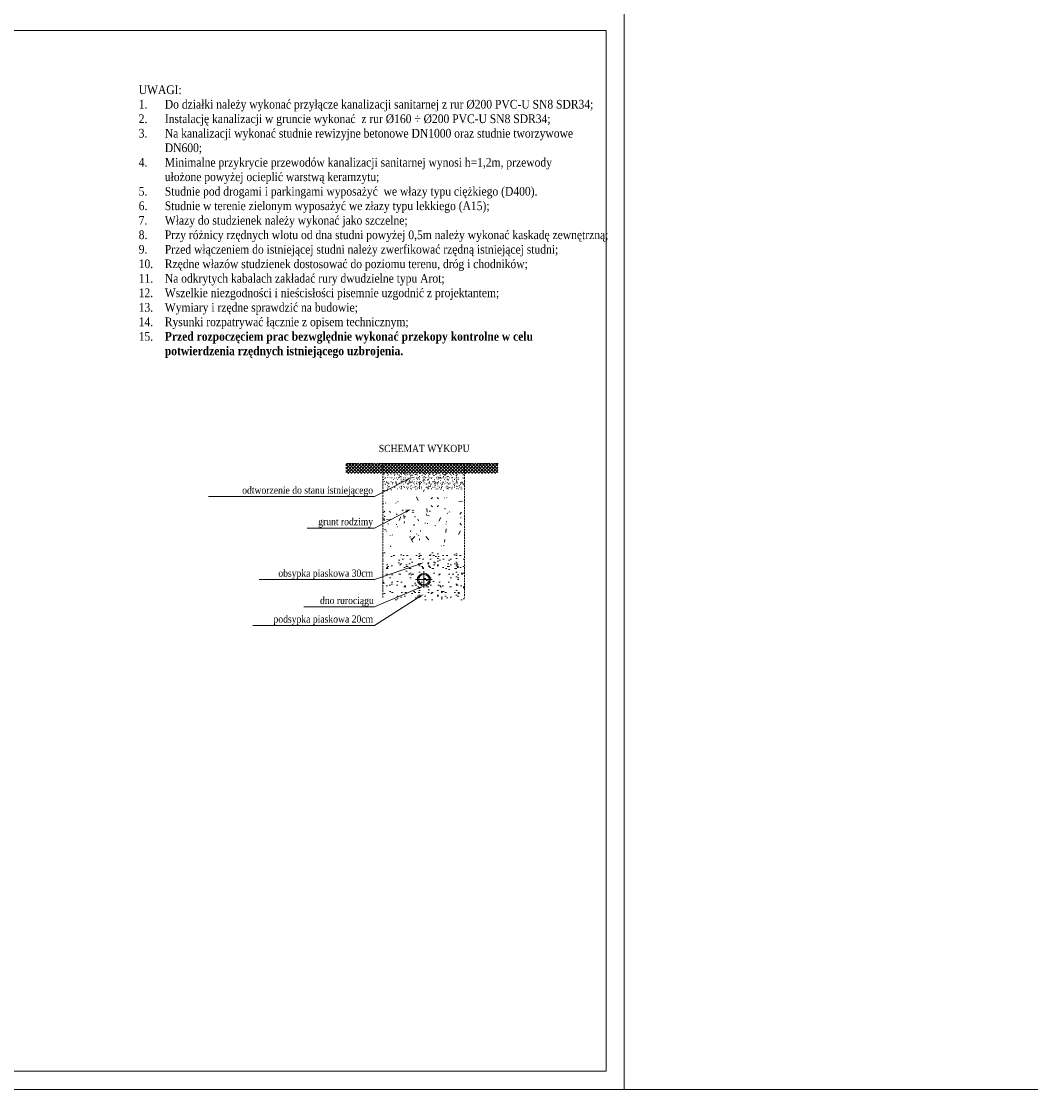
# Model space of a CAD drawing. Header units: metres. Extents: x 179 to 4242, y -694 to 805.
# Tile 7 of 25: x 774 to 1053, y -8 to 290. Entities that reach past the tile are written whole.
import ezdxf
from ezdxf import colors
from ezdxf.entities.mleader import LeaderData, LeaderLine
from ezdxf.math import Vec2, Vec3

# ---------------------------------------------------------------- set-up
doc = ezdxf.new("R2010")
doc.units = ezdxf.units.M
doc.header["$LTSCALE"] = 2
doc.linetypes.add('DASHED2', pattern=[0.375, 0.25, -0.125])
doc.layers.get('0').update_dxf_attribs({"lineweight": 0})
for name, color, linetype, lineweight in [('IS_teren istn', 70, 'DASHED2', 0), ('Linie_tabeli', 7, 'Continuous', 0), ('RD_IG_opis', 7, 'Continuous', 0), ('RR_opis', 7, 'Continuous', 0), ('SZ_opis_w', 7, 'Continuous', 0), ('warstwa_nr_0', 8, 'Continuous', 0)]:
    doc.layers.add(name, color=color, linetype=linetype, lineweight=lineweight)
doc.styles.add('1_1000', font='ARIALN.TTF', dxfattribs={"oblique": 1, "height": 2})
doc.styles.add('Arial-Bold', font='arialbd.ttf')
doc.styles.add('Garamond', font='GARA.TTF')

msp = doc.modelspace()

# ---------------------------------------------------------------- hatches: boundary and pattern name
at = {"layer": 'SZ_opis_w'}
h = msp.add_hatch(dxfattribs=at)
h.set_pattern_fill('ANSI37', color=256, scale=0.2, style=0)
h.set_pattern_definition([(45, (-13136199.0613, -11143561.9533), (-0.449012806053, 0.449012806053), []), (135, (-13136199.0613, -11143561.9533), (-0.449012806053, -0.449012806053), [])])
h.paths.add_polyline_path([(874.069, 167.602), (863.795, 167.602), (863.795, 164.854), (874.068, 164.854)])
h.paths.add_polyline_path([(896.561, 167.602), (874.069, 167.602), (874.068, 164.854), (896.56, 164.854)])
h.paths.add_polyline_path([(905.731, 164.854), (905.731, 167.602), (896.561, 167.602), (896.56, 164.854)])
h = msp.add_hatch(dxfattribs=at)
h.set_pattern_fill('SCREED', color=256, scale=0.2, style=0)
h.set_pattern_definition([(0, (-13136199.0613, -11143561.9533), (10.16, 2.54), [-1.27, 0, -3.81, 0]), (0, (-13136199.0613, -11143561.8263), (10.16, 2.54), [-0.508, 0, -1.778, 0, -0.9144, 0, -3.81, 0]), (0, (-13136199.0613, -11143561.6993), (10.16, 2.54), [-0.254, 0, -1.27, 0, -1.27, 0, -2.794, 0, -0.9144, 0]), (0, (-13136199.0613, -11143561.5723), (10.16, 2.54), [-0.9144, 0, -4.064, 0]), (0, (-13136199.0613, -11143561.4453), (10.16, 2.54), [-3.048, 0, -3.048, 0]), (0, (-13136199.0613, -11143561.3183), (10.16, 2.54), [-4.318, 0]), (0, (-13136199.0613, -11143561.1913), (10.16, 2.54), [-1.27, 0, -5.588, 0]), (0, (-13136199.0613, -11143561.0643), (10.16, 2.54), [-1.778, 0, -1.016, 0]), (0, (-13136199.0613, -11143560.9373), (10.16, 2.54), [-2.54, 0]), (0, (-13136199.0613, -11143560.6833), (10.16, 2.54), [-0.3556, 0, -3.81, 0, -2.286, 0]), (0, (-13136199.0613, -11143560.5563), (10.16, 2.54), [-0.508, 0, -0.0508, 0, -1.27, 0]), (0, (-13136199.0613, -11143560.4293), (10.16, 2.54), [-0.254, 0, -3.302, 0, -3.81, 0]), (0, (-13136199.0613, -11143560.3023), (10.16, 2.54), [-2.54, 0]), (0, (-13136199.0613, -11143560.1753), (10.16, 2.54), [-1.27, 0, -5.334, 0]), (0, (-13136199.0613, -11143559.9213), (10.16, 2.54), [-6.096, 0]), (0, (-13136199.0613, -11143559.7943), (10.16, 2.54), [-1.27, 0, -0.1016, 0, -1.778, 0]), (0, (-13136199.0613, -11143559.6673), (10.16, 2.54), [-0.3556, 0, -2.54, 0, -1.016, 0, -1.778, 0, -2.032, 0]), (0, (-13136199.0613, -11143559.5403), (10.16, 2.54), [-0.762, 0, -1.016, 0, -2.54, 0, -0.1016, 0, -1.27, 0]), (0, (-13136199.0613, -11143559.4133), (10.16, 2.54), [-2.54, 0])])
h.paths.add_polyline_path([(896.56, 164.854), (874.068, 164.854), (874.065, 160.375), (896.558, 160.375)])
h = msp.add_hatch(dxfattribs=at)
h.set_pattern_fill('CONCRETE3', color=256, scale=2, style=0)
h.set_pattern_definition([(82.88, (-13165876.9773, -11147968.077), (-0.0017068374, 33.8672627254), [0.07450836, -272.96872]), (97.13, (-13165876.9785, -11147968.004), (-33.8862056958, 237.0645405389), [0.09868916, -272.9445392]), (116.57, (-13165877.003, -11147967.91), (-33.868560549, 33.86271265), [0.11260836, -75.61664836]), (135, (-13165877.065, -11147967.82), (-33.866341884, 0), [0.11883644, -47.77540356]), (172.88, (-13165877.153, -11147967.735), (-237.0704511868, 33.8448296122), [0.1164336, -272.92679476]), (172.88, (-13165877.2674, -11147967.7186), (-237.0704511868, 33.8448296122), [0.07704836, -272.96618]), (187.13, (-13165877.3425, -11147967.7205), (-237.0645405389, -33.8862056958), [0.10519156, -272.9380368]), (225, (-13165877.451, -11147967.733), (-4e-15, -33.866341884), [0.12144756, -47.77279244]), (243.44, (-13165877.549, -11147967.809), (0.002983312, -33.86563773), [0.1121664, -75.61708524]), (262.88, (-13165877.6113, -11147967.905), (0.0017068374, -33.8672627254), [0.10539476, -272.9378336]), (262.88, (-13165877.626, -11147968.0085), (0.0017068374, -33.8672627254), [0.07704836, -272.96618]), (277.13, (-13165877.6244, -11147968.0837), (33.8862056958, -237.0645405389), [0.0966216, -272.94660676]), (296.57, (-13165877.6, -11147968.175), (33.868560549, -33.86271265), [0.11260836, -75.61664836]), (315, (-13165877.539, -11147968.266), (33.866341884, -7e-15), [0.11883644, -47.77540356]), (352.88, (-13165877.4504, -11147968.3504), (237.0704511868, -33.8448296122), [0.1164336, -272.92679476]), (7.13, (-13165877.261, -11147968.365), (237.0645405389, 33.8862056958), [0.1042416, -272.93898676]), (45, (-13165877.152, -11147968.352), (0, 33.866341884), [0.1216152, -47.7726248]), (63.44, (-13165877.054, -11147968.276), (-0.002983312, 33.86563773), [0.1121664, -75.61708524]), (82.88, (-13165876.992, -11147968.1807), (-0.0017068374, 33.8672627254), [0.10539476, -272.9378336]), (82.88, (-13165895.851, -11147979.809), (-0.0017068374, 33.8672627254), [0.07450836, -272.96872]), (97.13, (-13165895.852, -11147979.736), (-33.8862056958, 237.0645405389), [0.09868916, -272.9445392]), (116.57, (-13165895.876, -11147979.643), (-33.868560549, 33.86271265), [0.11260836, -75.61664836]), (135, (-13165895.938, -11147979.552), (-33.866341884, 0), [0.11883644, -47.77540356]), (172.88, (-13165896.0264, -11147979.4673), (-237.0704511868, 33.8448296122), [0.1164336, -272.92679476]), (172.88, (-13165896.141, -11147979.4508), (-237.0704511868, 33.8448296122), [0.07704836, -272.96618]), (187.13, (-13165896.216, -11147979.4527), (-237.0645405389, -33.8862056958), [0.10519156, -272.9380368]), (225, (-13165896.325, -11147979.465), (-4e-15, -33.866341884), [0.12144756, -47.77279244]), (243.44, (-13165896.422, -11147979.541), (0.002983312, -33.86563773), [0.1121664, -75.61708524]), (262.88, (-13165896.485, -11147979.637), (0.0017068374, -33.8672627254), [0.10539476, -272.9378336]), (262.88, (-13165896.4994, -11147979.7407), (0.0017068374, -33.8672627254), [0.07704836, -272.96618]), (277.13, (-13165896.498, -11147979.816), (33.8862056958, -237.0645405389), [0.0966216, -272.94660676]), (296.57, (-13165896.474, -11147979.907), (33.868560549, -33.86271265), [0.11260836, -75.61664836]), (315, (-13165896.412, -11147979.998), (33.866341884, -7e-15), [0.11883644, -47.77540356]), (352.88, (-13165896.324, -11147980.0826), (237.0704511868, -33.8448296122), [0.1164336, -272.92679476]), (7.13, (-13165896.1344, -11147980.0972), (237.0645405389, 33.8862056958), [0.1042416, -272.93898676]), (45, (-13165896.026, -11147980.085), (0, 33.866341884), [0.1216152, -47.7726248]), (63.44, (-13165895.928, -11147980.009), (-0.002983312, 33.86563773), [0.1121664, -75.61708524]), (82.88, (-13165895.8655, -11147979.913), (-0.0017068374, 33.8672627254), [0.10539476, -272.9378336]), (82.88, (-13165883.8273, -11147980.627), (-0.0017068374, 33.8672627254), [0.10539476, -272.9378336]), (63.44, (-13165883.89, -11147980.723), (-0.002983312, 33.86563773), [0.1121664, -75.61708524]), (45, (-13165883.987, -11147980.799), (0, 33.866341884), [0.1216152, -47.7726248]), (7.13, (-13165884.096, -11147980.8114), (237.0645405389, 33.8862056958), [0.1042416, -272.93898676]), (352.88, (-13165884.2857, -11147980.7967), (237.0704511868, -33.8448296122), [0.1164336, -272.92679476]), (315, (-13165884.374, -11147980.712), (33.866341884, -7e-15), [0.11883644, -47.77540356]), (296.57, (-13165884.436, -11147980.621), (33.868560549, -33.86271265), [0.11260836, -75.61664836]), (277.13, (-13165884.4597, -11147980.53), (33.8862056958, -237.0645405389), [0.0966216, -272.94660676]), (262.88, (-13165884.461, -11147980.455), (0.0017068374, -33.8672627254), [0.07704836, -272.96618]), (262.88, (-13165884.4466, -11147980.351), (0.0017068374, -33.8672627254), [0.10539476, -272.9378336]), (243.44, (-13165884.384, -11147980.255), (0.002983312, -33.86563773), [0.1121664, -75.61708524]), (225, (-13165884.287, -11147980.18), (-4e-15, -33.866341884), [0.12144756, -47.77279244]), (187.13, (-13165884.1777, -11147980.167), (-237.0645405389, -33.8862056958), [0.10519156, -272.9380368]), (172.88, (-13165884.1027, -11147980.165), (-237.0704511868, 33.8448296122), [0.07704836, -272.96618]), (172.88, (-13165883.988, -11147980.1815), (-237.0704511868, 33.8448296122), [0.1164336, -272.92679476]), (135, (-13165883.9, -11147980.266), (-33.866341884, 0), [0.11883644, -47.77540356]), (116.57, (-13165883.838, -11147980.357), (-33.868560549, 33.86271265), [0.11260836, -75.61664836]), (97.13, (-13165883.814, -11147980.45), (-33.8862056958, 237.0645405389), [0.09868916, -272.9445392]), (82.88, (-13165883.8126, -11147980.5233), (-0.0017068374, 33.8672627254), [0.07450836, -272.96872]), (82.88, (-13165893.009, -11147956.4485), (-0.0017068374, 33.8672627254), [0.10539476, -272.9378336]), (63.44, (-13165893.071, -11147956.544), (-0.002983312, 33.86563773), [0.1121664, -75.61708524]), (45, (-13165893.17, -11147956.62), (0, 33.866341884), [0.1216152, -47.7726248]), (7.13, (-13165893.278, -11147956.633), (237.0645405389, 33.8862056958), [0.1042416, -272.93898676]), (352.88, (-13165893.4674, -11147956.618), (237.0704511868, -33.8448296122), [0.1164336, -272.92679476]), (315, (-13165893.556, -11147956.534), (33.866341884, -7e-15), [0.11883644, -47.77540356]), (296.57, (-13165893.618, -11147956.443), (33.868560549, -33.86271265), [0.11260836, -75.61664836]), (277.13, (-13165893.6414, -11147956.3515), (33.8862056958, -237.0645405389), [0.0966216, -272.94660676]), (262.88, (-13165893.643, -11147956.2763), (0.0017068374, -33.8672627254), [0.07704836, -272.96618]), (262.88, (-13165893.6283, -11147956.1726), (0.0017068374, -33.8672627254), [0.10539476, -272.9378336]), (243.44, (-13165893.566, -11147956.077), (0.002983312, -33.86563773), [0.1121664, -75.61708524]), (225, (-13165893.468, -11147956), (-4e-15, -33.866341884), [0.12144756, -47.77279244]), (187.13, (-13165893.3594, -11147955.9883), (-237.0645405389, -33.8862056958), [0.10519156, -272.9380368]), (172.88, (-13165893.2844, -11147955.9864), (-237.0704511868, 33.8448296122), [0.07704836, -272.96618]), (172.88, (-13165893.17, -11147956.003), (-237.0704511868, 33.8448296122), [0.1164336, -272.92679476]), (135, (-13165893.082, -11147956.088), (-33.866341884, 0), [0.11883644, -47.77540356]), (116.57, (-13165893.02, -11147956.178), (-33.868560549, 33.86271265), [0.11260836, -75.61664836]), (97.13, (-13165892.9955, -11147956.2717), (-33.8862056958, 237.0645405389), [0.09868916, -272.9445392]), (82.88, (-13165892.9943, -11147956.345), (-0.0017068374, 33.8672627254), [0.07450836, -272.96872]), (82.88, (-13165894.954, -11147958.5467), (-0.0017068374, 33.8672627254), [0.31103316, -272.7321952]), (97.13, (-13165894.9593, -11147958.2414), (-33.8862056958, 237.0645405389), [0.41195244, -272.63127084]), (116.57, (-13165895.06, -11147957.852), (-33.868560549, 33.86271265), [0.47013876, -75.25911796]), (135, (-13165895.319, -11147957.473), (-33.866341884, 0), [0.49614836, -47.39809164]), (172.88, (-13165895.687, -11147957.1196), (-237.0704511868, 33.8448296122), [0.48612044, -272.55710284]), (172.88, (-13165896.1654, -11147957.0504), (-237.0704511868, 33.8448296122), [0.32170116, -272.7215272]), (187.13, (-13165896.4786, -11147957.0585), (-237.0645405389, -33.8862056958), [0.43918124, -272.60404204]), (225, (-13165896.933, -11147957.112), (-4e-15, -33.866341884), [0.50701956, -47.38722044]), (243.44, (-13165897.34, -11147957.429), (0.002983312, -33.86563773), [0.46820836, -75.26104836]), (262.88, (-13165897.601, -11147957.828), (0.0017068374, -33.8672627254), [0.43999404, -272.60322924]), (262.88, (-13165897.6616, -11147958.261), (0.0017068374, -33.8672627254), [0.32170116, -272.7215272]), (277.13, (-13165897.6556, -11147958.5745), (33.8862056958, -237.0645405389), [0.40341804, -272.63980524]), (296.57, (-13165897.556, -11147958.956), (33.868560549, -33.86271265), [0.47013876, -75.25911796]), (315, (-13165897.298, -11147959.335), (33.866341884, -7e-15), [0.49614836, -47.39809164]), (352.88, (-13165896.9293, -11147959.688), (237.0704511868, -33.8448296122), [0.48612044, -272.55710284]), (7.13, (-13165896.138, -11147959.7492), (237.0645405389, 33.8862056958), [0.43521884, -272.60800444]), (45, (-13165895.684, -11147959.696), (0, 33.866341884), [0.5076952, -47.3865448]), (63.44, (-13165895.276, -11147959.379), (-0.002983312, 33.86563773), [0.46820836, -75.26104836]), (82.88, (-13165895.0155, -11147958.9796), (-0.0017068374, 33.8672627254), [0.43999404, -272.60322924]), (82.88, (-13165896.546, -11147955.001), (-0.0017068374, 33.8672627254), [0.43999404, -272.60322924]), (63.44, (-13165896.806, -11147955.4), (-0.002983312, 33.86563773), [0.46820836, -75.26104836]), (45, (-13165897.214, -11147955.717), (0, 33.866341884), [0.5076952, -47.3865448]), (7.13, (-13165897.668, -11147955.7705), (237.0645405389, 33.8862056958), [0.43521884, -272.60800444]), (352.88, (-13165898.4596, -11147955.7092), (237.0704511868, -33.8448296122), [0.48612044, -272.55710284]), (315, (-13165898.828, -11147955.356), (33.866341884, -7e-15), [0.49614836, -47.39809164]), (296.57, (-13165899.087, -11147954.977), (33.868560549, -33.86271265), [0.47013876, -75.25911796]), (277.13, (-13165899.186, -11147954.5958), (33.8862056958, -237.0645405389), [0.40341804, -272.63980524]), (262.88, (-13165899.192, -11147954.282), (0.0017068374, -33.8672627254), [0.32170116, -272.7215272]), (262.88, (-13165899.131, -11147953.849), (0.0017068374, -33.8672627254), [0.43999404, -272.60322924]), (243.44, (-13165898.87, -11147953.45), (0.002983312, -33.86563773), [0.46820836, -75.26104836]), (225, (-13165898.463, -11147953.133), (-4e-15, -33.866341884), [0.50701956, -47.38722044]), (187.13, (-13165898.009, -11147953.08), (-237.0645405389, -33.8862056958), [0.43918124, -272.60404204]), (172.88, (-13165897.6956, -11147953.0716), (-237.0704511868, 33.8448296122), [0.32170116, -272.7215272]), (172.88, (-13165897.2174, -11147953.141), (-237.0704511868, 33.8448296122), [0.48612044, -272.55710284]), (135, (-13165896.85, -11147953.494), (-33.866341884, 0), [0.49614836, -47.39809164]), (116.57, (-13165896.59, -11147953.873), (-33.868560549, 33.86271265), [0.47013876, -75.25911796]), (97.13, (-13165896.4896, -11147954.2627), (-33.8862056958, 237.0645405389), [0.41195244, -272.63127084]), (82.88, (-13165896.4845, -11147954.568), (-0.0017068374, 33.8672627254), [0.31103316, -272.7321952]), (82.88, (-13165881.7092, -11147960.4993), (-0.0017068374, 33.8672627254), [1.04783636, -271.995392]), (63.44, (-13165882.33, -11147961.45), (-0.002983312, 33.86563773), [1.11502444, -74.6142272]), (45, (-13165883.3, -11147962.206), (0, 33.866341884), [1.20907556, -46.68516444]), (7.13, (-13165884.382, -11147962.3323), (237.0645405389, 33.8862056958), [1.03648764, -272.00673564]), (352.88, (-13165886.267, -11147962.1864), (237.0704511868, -33.8448296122), [1.157732, -271.88549636]), (315, (-13165887.145, -11147961.346), (33.866341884, -7e-15), [1.18154196, -46.71269804]), (296.57, (-13165887.76, -11147960.442), (33.868560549, -33.86271265), [1.119632, -74.60961964]), (277.13, (-13165887.9966, -11147959.5346), (33.8862056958, -237.0645405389), [0.9607296, -272.08249876]), (262.88, (-13165888.011, -11147958.7878), (0.0017068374, -33.8672627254), [0.76613004, -272.27709324]), (262.88, (-13165887.8664, -11147957.7566), (0.0017068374, -33.8672627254), [1.04783636, -271.995392]), (243.44, (-13165887.246, -11147956.806), (0.002983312, -33.86563773), [1.11502444, -74.6142272]), (225, (-13165886.276, -11147956.051), (-4e-15, -33.866341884), [1.207516, -46.686724]), (187.13, (-13165885.1935, -11147955.9243), (-237.0645405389, -33.8862056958), [1.04593644, -271.99728684]), (172.88, (-13165884.4476, -11147955.905), (-237.0704511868, 33.8448296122), [0.76613004, -272.27709324]), (172.88, (-13165883.3086, -11147956.0696), (-237.0704511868, 33.8448296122), [1.157732, -271.88549636]), (135, (-13165882.43, -11147956.91), (-33.866341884, 0), [1.18154196, -46.71269804]), (116.57, (-13165881.815, -11147957.814), (-33.868560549, 33.86271265), [1.119632, -74.60961964]), (97.13, (-13165881.5753, -11147958.7413), (-33.8862056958, 237.0645405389), [0.98108516, -272.0621432]), (82.88, (-13165881.563, -11147959.4683), (-0.0017068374, 33.8672627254), [0.74073004, -272.30249324]), (82.88, (-13165872.0754, -11147978.444), (-0.0017068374, 33.8672627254), [0.74073004, -272.30249324]), (97.13, (-13165872.0875, -11147977.717), (-33.8862056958, 237.0645405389), [0.98108516, -272.0621432]), (116.57, (-13165872.328, -11147976.789), (-33.868560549, 33.86271265), [1.119632, -74.60961964]), (135, (-13165872.943, -11147975.886), (-33.866341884, 0), [1.18154196, -46.71269804]), (172.88, (-13165873.821, -11147975.045), (-237.0704511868, 33.8448296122), [1.157732, -271.88549636]), (172.88, (-13165874.9598, -11147974.8804), (-237.0704511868, 33.8448296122), [0.76613004, -272.27709324]), (187.13, (-13165875.7057, -11147974.9), (-237.0645405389, -33.8862056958), [1.04593644, -271.99728684]), (225, (-13165876.788, -11147975.027), (-4e-15, -33.866341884), [1.207516, -46.686724]), (243.44, (-13165877.758, -11147975.781), (0.002983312, -33.86563773), [1.11502444, -74.6142272]), (262.88, (-13165878.3786, -11147976.732), (0.0017068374, -33.8672627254), [1.04783636, -271.995392]), (262.88, (-13165878.523, -11147977.7633), (0.0017068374, -33.8672627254), [0.76613004, -272.27709324]), (277.13, (-13165878.509, -11147978.51), (33.8862056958, -237.0645405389), [0.9607296, -272.08249876]), (296.57, (-13165878.273, -11147979.418), (33.868560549, -33.86271265), [1.119632, -74.60961964]), (315, (-13165877.657, -11147980.32), (33.866341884, -7e-15), [1.18154196, -46.71269804]), (352.88, (-13165876.7792, -11147981.162), (237.0704511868, -33.8448296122), [1.157732, -271.88549636]), (7.13, (-13165874.8942, -11147981.308), (237.0645405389, 33.8862056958), [1.03648764, -272.00673564]), (45, (-13165873.813, -11147981.181), (0, 33.866341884), [1.20907556, -46.68516444]), (63.44, (-13165872.842, -11147980.426), (-0.002983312, 33.86563773), [1.11502444, -74.6142272]), (82.88, (-13165872.2215, -11147979.475), (-0.0017068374, 33.8672627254), [1.04783636, -271.995392]), (82.88, (-13165870.021, -11147966.121), (-0.0017068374, 33.8672627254), [0.43999404, -272.60322924]), (63.44, (-13165870.282, -11147966.52), (-0.002983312, 33.86563773), [0.46820836, -75.26104836]), (45, (-13165870.69, -11147966.837), (0, 33.866341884), [0.5076952, -47.3865448]), (7.13, (-13165871.143, -11147966.8906), (237.0645405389, 33.8862056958), [0.43521884, -272.60800444]), (352.88, (-13165871.9347, -11147966.8293), (237.0704511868, -33.8448296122), [0.48612044, -272.55710284]), (315, (-13165872.303, -11147966.476), (33.866341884, -7e-15), [0.49614836, -47.39809164]), (296.57, (-13165872.562, -11147966.097), (33.868560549, -33.86271265), [0.47013876, -75.25911796]), (277.13, (-13165872.661, -11147965.716), (33.8862056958, -237.0645405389), [0.40341804, -272.63980524]), (262.88, (-13165872.667, -11147965.4022), (0.0017068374, -33.8672627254), [0.32170116, -272.7215272]), (262.88, (-13165872.6063, -11147964.9693), (0.0017068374, -33.8672627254), [0.43999404, -272.60322924]), (243.44, (-13165872.346, -11147964.57), (0.002983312, -33.86563773), [0.46820836, -75.26104836]), (225, (-13165871.938, -11147964.253), (-4e-15, -33.866341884), [0.50701956, -47.38722044]), (187.13, (-13165871.484, -11147964.2), (-237.0645405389, -33.8862056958), [0.43918124, -272.60404204]), (172.88, (-13165871.1707, -11147964.1917), (-237.0704511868, 33.8448296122), [0.32170116, -272.7215272]), (172.88, (-13165870.6924, -11147964.261), (-237.0704511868, 33.8448296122), [0.48612044, -272.55710284]), (135, (-13165870.324, -11147964.614), (-33.866341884, 0), [0.49614836, -47.39809164]), (116.57, (-13165870.065, -11147964.993), (-33.868560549, 33.86271265), [0.47013876, -75.25911796]), (97.13, (-13165869.9647, -11147965.3827), (-33.8862056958, 237.0645405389), [0.41195244, -272.63127084]), (82.88, (-13165869.9595, -11147965.688), (-0.0017068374, 33.8672627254), [0.31103316, -272.7321952]), (82.88, (-13165876.176, -11147954.9182), (-0.0017068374, 33.8672627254), [0.10539476, -272.9378336]), (63.44, (-13165876.238, -11147955.014), (-0.002983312, 33.86563773), [0.1121664, -75.61708524]), (45, (-13165876.336, -11147955.09), (0, 33.866341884), [0.1216152, -47.7726248]), (7.13, (-13165876.4447, -11147955.1026), (237.0645405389, 33.8862056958), [0.1042416, -272.93898676]), (352.88, (-13165876.6343, -11147955.088), (237.0704511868, -33.8448296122), [0.1164336, -272.92679476]), (315, (-13165876.723, -11147955.003), (33.866341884, -7e-15), [0.11883644, -47.77540356]), (296.57, (-13165876.784, -11147954.912), (33.868560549, -33.86271265), [0.11260836, -75.61664836]), (277.13, (-13165876.8083, -11147954.821), (33.8862056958, -237.0645405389), [0.0966216, -272.94660676]), (262.88, (-13165876.8097, -11147954.746), (0.0017068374, -33.8672627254), [0.07704836, -272.96618]), (262.88, (-13165876.795, -11147954.6423), (0.0017068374, -33.8672627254), [0.10539476, -272.9378336]), (243.44, (-13165876.733, -11147954.547), (0.002983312, -33.86563773), [0.1121664, -75.61708524]), (225, (-13165876.635, -11147954.47), (-4e-15, -33.866341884), [0.12144756, -47.77279244]), (187.13, (-13165876.5263, -11147954.458), (-237.0645405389, -33.8862056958), [0.10519156, -272.9380368]), (172.88, (-13165876.4513, -11147954.456), (-237.0704511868, 33.8448296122), [0.07704836, -272.96618]), (172.88, (-13165876.3367, -11147954.4727), (-237.0704511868, 33.8448296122), [0.1164336, -272.92679476]), (135, (-13165876.248, -11147954.557), (-33.866341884, 0), [0.11883644, -47.77540356]), (116.57, (-13165876.187, -11147954.648), (-33.868560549, 33.86271265), [0.11260836, -75.61664836]), (97.13, (-13165876.1624, -11147954.7414), (-33.8862056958, 237.0645405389), [0.09868916, -272.9445392]), (82.88, (-13165876.161, -11147954.8145), (-0.0017068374, 33.8672627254), [0.07450836, -272.96872]), (82.88, (-13165874.755, -11147957.948), (-0.0017068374, 33.8672627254), [0.31844996, -272.7247784]), (63.44, (-13165874.944, -11147958.237), (-0.002983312, 33.86563773), [0.33887156, -75.39038516]), (45, (-13165875.24, -11147958.467), (0, 33.866341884), [0.36745164, -47.52678836]), (7.13, (-13165875.5675, -11147958.505), (237.0645405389, 33.8862056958), [0.31499556, -272.7282328]), (352.88, (-13165876.1403, -11147958.461), (237.0704511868, -33.8448296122), [0.35187636, -272.691352]), (315, (-13165876.407, -11147958.205), (33.866341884, -7e-15), [0.35908996, -47.53515004]), (296.57, (-13165876.594, -11147957.931), (33.868560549, -33.86271265), [0.34029396, -75.38896276]), (277.13, (-13165876.666, -11147957.655), (33.8862056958, -237.0645405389), [0.2919984, -272.75122996]), (262.88, (-13165876.6704, -11147957.428), (0.0017068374, -33.8672627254), [0.23283164, -272.81039164]), (262.88, (-13165876.6264, -11147957.1145), (0.0017068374, -33.8672627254), [0.31844996, -272.7247784]), (243.44, (-13165876.438, -11147956.826), (0.002983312, -33.86563773), [0.33887156, -75.39038516]), (225, (-13165876.143, -11147956.596), (-4e-15, -33.866341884), [0.3669792, -47.5272608]), (187.13, (-13165875.814, -11147956.5576), (-237.0645405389, -33.8862056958), [0.31787084, -272.72535244]), (172.88, (-13165875.5874, -11147956.5517), (-237.0704511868, 33.8448296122), [0.23283164, -272.81039164]), (172.88, (-13165875.2412, -11147956.6018), (-237.0704511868, 33.8448296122), [0.35187636, -272.691352]), (135, (-13165874.975, -11147956.857), (-33.866341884, 0), [0.35908996, -47.53515004]), (116.57, (-13165874.787, -11147957.132), (-33.868560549, 33.86271265), [0.34029396, -75.38896276]), (97.13, (-13165874.7145, -11147957.4138), (-33.8862056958, 237.0645405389), [0.29816044, -272.74506284]), (82.88, (-13165874.7107, -11147957.6347), (-0.0017068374, 33.8672627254), [0.22511004, -272.81811324]), (82.88, (-13165883.12, -11147969.4627), (-0.0017068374, 33.8672627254), [0.31103316, -272.7321952]), (97.13, (-13165883.125, -11147969.1574), (-33.8862056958, 237.0645405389), [0.41195244, -272.63127084]), (116.57, (-13165883.226, -11147968.768), (-33.868560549, 33.86271265), [0.47013876, -75.25911796]), (135, (-13165883.484, -11147968.389), (-33.866341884, 0), [0.49614836, -47.39809164]), (172.88, (-13165883.853, -11147968.0356), (-237.0704511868, 33.8448296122), [0.48612044, -272.55710284]), (172.88, (-13165884.331, -11147967.9664), (-237.0704511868, 33.8448296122), [0.32170116, -272.7215272]), (187.13, (-13165884.6444, -11147967.9746), (-237.0645405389, -33.8862056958), [0.43918124, -272.60404204]), (225, (-13165885.1, -11147968.028), (-4e-15, -33.866341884), [0.50701956, -47.38722044]), (243.44, (-13165885.506, -11147968.345), (0.002983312, -33.86563773), [0.46820836, -75.26104836]), (262.88, (-13165885.7667, -11147968.744), (0.0017068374, -33.8672627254), [0.43999404, -272.60322924]), (262.88, (-13165885.8274, -11147969.177), (0.0017068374, -33.8672627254), [0.32170116, -272.7215272]), (277.13, (-13165885.8214, -11147969.4905), (33.8862056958, -237.0645405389), [0.40341804, -272.63980524]), (296.57, (-13165885.722, -11147969.872), (33.868560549, -33.86271265), [0.47013876, -75.25911796]), (315, (-13165885.464, -11147970.25), (33.866341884, -7e-15), [0.49614836, -47.39809164]), (352.88, (-13165885.095, -11147970.604), (237.0704511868, -33.8448296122), [0.48612044, -272.55710284]), (7.13, (-13165884.3036, -11147970.6653), (237.0645405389, 33.8862056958), [0.43521884, -272.60800444]), (45, (-13165883.85, -11147970.612), (0, 33.866341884), [0.5076952, -47.3865448]), (63.44, (-13165883.442, -11147970.295), (-0.002983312, 33.86563773), [0.46820836, -75.26104836]), (82.88, (-13165883.1813, -11147969.8956), (-0.0017068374, 33.8672627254), [0.43999404, -272.60322924]), (82.88, (-13165889.7075, -11147968.0407), (-0.0017068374, 33.8672627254), [0.22511004, -272.81811324]), (97.13, (-13165889.7113, -11147967.8197), (-33.8862056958, 237.0645405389), [0.29816044, -272.74506284]), (116.57, (-13165889.784, -11147967.538), (-33.868560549, 33.86271265), [0.34029396, -75.38896276]), (135, (-13165889.971, -11147967.263), (-33.866341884, 0), [0.35908996, -47.53515004]), (172.88, (-13165890.238, -11147967.0077), (-237.0704511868, 33.8448296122), [0.35187636, -272.691352]), (172.88, (-13165890.584, -11147966.9577), (-237.0704511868, 33.8448296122), [0.23283164, -272.81039164]), (187.13, (-13165890.811, -11147966.9636), (-237.0645405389, -33.8862056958), [0.31787084, -272.72535244]), (225, (-13165891.14, -11147967.002), (-4e-15, -33.866341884), [0.3669792, -47.5272608]), (243.44, (-13165891.435, -11147967.231), (0.002983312, -33.86563773), [0.33887156, -75.39038516]), (262.88, (-13165891.6232, -11147967.5204), (0.0017068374, -33.8672627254), [0.31844996, -272.7247784]), (262.88, (-13165891.667, -11147967.834), (0.0017068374, -33.8672627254), [0.23283164, -272.81039164]), (277.13, (-13165891.663, -11147968.061), (33.8862056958, -237.0645405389), [0.2919984, -272.75122996]), (296.57, (-13165891.591, -11147968.337), (33.868560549, -33.86271265), [0.34029396, -75.38896276]), (315, (-13165891.404, -11147968.611), (33.866341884, -7e-15), [0.35908996, -47.53515004]), (352.88, (-13165891.137, -11147968.8668), (237.0704511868, -33.8448296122), [0.35187636, -272.691352]), (7.13, (-13165890.5643, -11147968.911), (237.0645405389, 33.8862056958), [0.31499556, -272.7282328]), (45, (-13165890.236, -11147968.873), (0, 33.866341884), [0.36745164, -47.52678836]), (63.44, (-13165889.94, -11147968.643), (-0.002983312, 33.86563773), [0.33887156, -75.39038516]), (82.88, (-13165889.752, -11147968.354), (-0.0017068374, 33.8672627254), [0.31844996, -272.7247784]), (82.88, (-13165895.0968, -11147970.295), (-0.0017068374, 33.8672627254), [0.42827956, -272.6149488]), (97.13, (-13165895.104, -11147969.8746), (-33.8862056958, 237.0645405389), [0.56719724, -272.47602604]), (116.57, (-13165895.243, -11147969.338), (-33.868560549, 33.86271265), [0.64732916, -75.08192756]), (135, (-13165895.599, -11147968.816), (-33.866341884, 0), [0.68312284, -47.21111716]), (172.88, (-13165896.106, -11147968.33), (-237.0704511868, 33.8448296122), [0.6693408, -272.37388756]), (172.88, (-13165896.7644, -11147968.2347), (-237.0704511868, 33.8448296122), [0.44294044, -272.60028284]), (187.13, (-13165897.1957, -11147968.246), (-237.0645405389, -33.8862056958), [0.6047232, -272.43850516]), (225, (-13165897.821, -11147968.32), (-4e-15, -33.866341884), [0.69812916, -47.19611084]), (243.44, (-13165898.382, -11147968.755), (0.002983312, -33.86563773), [0.644652, -75.08459964]), (262.88, (-13165898.741, -11147969.3053), (0.0017068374, -33.8672627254), [0.60580524, -272.43741804]), (262.88, (-13165898.8246, -11147969.9014), (0.0017068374, -33.8672627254), [0.44294044, -272.60028284]), (277.13, (-13165898.8163, -11147970.333), (33.8862056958, -237.0645405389), [0.5554472, -272.48778116]), (296.57, (-13165898.68, -11147970.858), (33.868560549, -33.86271265), [0.64732916, -75.08192756]), (315, (-13165898.324, -11147971.38), (33.866341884, -7e-15), [0.68312284, -47.21111716]), (352.88, (-13165897.8163, -11147971.8664), (237.0704511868, -33.8448296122), [0.6693408, -272.37388756]), (7.13, (-13165896.7265, -11147971.9507), (237.0645405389, 33.8862056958), [0.5992368, -272.44399156]), (45, (-13165896.101, -11147971.877), (0, 33.866341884), [0.699008, -47.195232]), (63.44, (-13165895.54, -11147971.44), (-0.002983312, 33.86563773), [0.644652, -75.08459964]), (82.88, (-13165895.1812, -11147970.891), (-0.0017068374, 33.8672627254), [0.60580524, -272.43741804]), (82.88, (-13165891.158, -11147965.2205), (-0.0017068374, 33.8672627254), [0.07450836, -272.96872]), (97.13, (-13165891.159, -11147965.1473), (-33.8862056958, 237.0645405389), [0.09868916, -272.9445392]), (116.57, (-13165891.183, -11147965.054), (-33.868560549, 33.86271265), [0.11260836, -75.61664836]), (135, (-13165891.245, -11147964.963), (-33.866341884, 0), [0.11883644, -47.77540356]), (172.88, (-13165891.3335, -11147964.8786), (-237.0704511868, 33.8448296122), [0.1164336, -272.92679476]), (172.88, (-13165891.448, -11147964.862), (-237.0704511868, 33.8448296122), [0.07704836, -272.96618]), (187.13, (-13165891.523, -11147964.864), (-237.0645405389, -33.8862056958), [0.10519156, -272.9380368]), (225, (-13165891.632, -11147964.877), (-4e-15, -33.866341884), [0.12144756, -47.77279244]), (243.44, (-13165891.73, -11147964.953), (0.002983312, -33.86563773), [0.1121664, -75.61708524]), (262.88, (-13165891.792, -11147965.0483), (0.0017068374, -33.8672627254), [0.10539476, -272.9378336]), (262.88, (-13165891.8065, -11147965.152), (0.0017068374, -33.8672627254), [0.07704836, -272.96618]), (277.13, (-13165891.805, -11147965.227), (33.8862056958, -237.0645405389), [0.0966216, -272.94660676]), (296.57, (-13165891.781, -11147965.318), (33.868560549, -33.86271265), [0.11260836, -75.61664836]), (315, (-13165891.72, -11147965.41), (33.866341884, -7e-15), [0.11883644, -47.77540356]), (352.88, (-13165891.631, -11147965.494), (237.0704511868, -33.8448296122), [0.1164336, -272.92679476]), (7.13, (-13165891.4415, -11147965.5085), (237.0645405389, 33.8862056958), [0.1042416, -272.93898676]), (45, (-13165891.333, -11147965.496), (0, 33.866341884), [0.1216152, -47.7726248]), (63.44, (-13165891.235, -11147965.42), (-0.002983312, 33.86563773), [0.1121664, -75.61708524]), (82.88, (-13165891.1727, -11147965.324), (-0.0017068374, 33.8672627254), [0.10539476, -272.9378336]), (82.88, (-13165888.6465, -11147975.598), (-0.0017068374, 33.8672627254), [1.04783636, -271.995392]), (63.44, (-13165889.267, -11147976.549), (-0.002983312, 33.86563773), [1.11502444, -74.6142272]), (45, (-13165890.238, -11147977.305), (0, 33.866341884), [1.20907556, -46.68516444]), (7.13, (-13165891.3193, -11147977.431), (237.0645405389, 33.8862056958), [1.03648764, -272.00673564]), (352.88, (-13165893.2043, -11147977.2852), (237.0704511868, -33.8448296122), [1.157732, -271.88549636]), (315, (-13165894.082, -11147976.444), (33.866341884, -7e-15), [1.18154196, -46.71269804]), (296.57, (-13165894.698, -11147975.541), (33.868560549, -33.86271265), [1.119632, -74.60961964]), (277.13, (-13165894.934, -11147974.6334), (33.8862056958, -237.0645405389), [0.9607296, -272.08249876]), (262.88, (-13165894.9482, -11147973.8866), (0.0017068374, -33.8672627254), [0.76613004, -272.27709324]), (262.88, (-13165894.8037, -11147972.8555), (0.0017068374, -33.8672627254), [1.04783636, -271.995392]), (243.44, (-13165894.183, -11147971.904), (0.002983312, -33.86563773), [1.11502444, -74.6142272]), (225, (-13165893.213, -11147971.15), (-4e-15, -33.866341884), [1.207516, -46.686724]), (187.13, (-13165892.131, -11147971.023), (-237.0645405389, -33.8862056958), [1.04593644, -271.99728684]), (172.88, (-13165891.385, -11147971.0037), (-237.0704511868, 33.8448296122), [0.76613004, -272.27709324]), (172.88, (-13165890.246, -11147971.1684), (-237.0704511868, 33.8448296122), [1.157732, -271.88549636]), (135, (-13165889.368, -11147972.01), (-33.866341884, 0), [1.18154196, -46.71269804]), (116.57, (-13165888.753, -11147972.912), (-33.868560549, 33.86271265), [1.119632, -74.60961964]), (97.13, (-13165888.5126, -11147973.84), (-33.8862056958, 237.0645405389), [0.98108516, -272.0621432]), (82.88, (-13165888.5004, -11147974.567), (-0.0017068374, 33.8672627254), [0.74073004, -272.30249324])])
h.paths.add_polyline_path([(896.561, 160.375), (874.069, 160.375), (874.051, 134.956), (874.095, 143.362), (896.588, 143.362)])
h.paths.add_polyline_path([(888.541, 150.162), (888.541, 150.162), (882.141, 150.162), (882.141, 150.162)])
h = msp.add_hatch(dxfattribs=at)
h.set_pattern_fill('SCREED', color=256, scale=0.4, style=0)
h.set_pattern_definition([(0, (-13136199.0613, -11143561.9533), (20.32, 5.08), [-2.54, 0, -7.62, 0]), (0, (-13136199.0613, -11143561.6993), (20.32, 5.08), [-1.016, 0, -3.556, 0, -1.8288, 0, -7.62, 0]), (0, (-13136199.0613, -11143561.4453), (20.32, 5.08), [-0.508, 0, -2.54, 0, -2.54, 0, -5.588, 0, -1.8288, 0]), (0, (-13136199.0613, -11143561.1913), (20.32, 5.08), [-1.8288, 0, -8.128, 0]), (0, (-13136199.0613, -11143560.9373), (20.32, 5.08), [-6.096, 0, -6.096, 0]), (0, (-13136199.0613, -11143560.6833), (20.32, 5.08), [-8.636, 0]), (0, (-13136199.0613, -11143560.4293), (20.32, 5.08), [-2.54, 0, -11.176, 0]), (0, (-13136199.0613, -11143560.1753), (20.32, 5.08), [-3.556, 0, -2.032, 0]), (0, (-13136199.0613, -11143559.9213), (20.32, 5.08), [-5.08, 0]), (0, (-13136199.0613, -11143559.4133), (20.32, 5.08), [-0.7112, 0, -7.62, 0, -4.572, 0]), (0, (-13136199.0613, -11143559.1593), (20.32, 5.08), [-1.016, 0, -0.1016, 0, -2.54, 0]), (0, (-13136199.0613, -11143558.9053), (20.32, 5.08), [-0.508, 0, -6.604, 0, -7.62, 0]), (0, (-13136199.0613, -11143558.6513), (20.32, 5.08), [-5.08, 0]), (0, (-13136199.0613, -11143558.3973), (20.32, 5.08), [-2.54, 0, -10.668, 0]), (0, (-13136199.0613, -11143557.8893), (20.32, 5.08), [-12.192, 0]), (0, (-13136199.0613, -11143557.6353), (20.32, 5.08), [-2.54, 0, -0.2032, 0, -3.556, 0]), (0, (-13136199.0613, -11143557.3813), (20.32, 5.08), [-0.7112, 0, -5.08, 0, -2.032, 0, -3.556, 0, -4.064, 0]), (0, (-13136199.0613, -11143557.1273), (20.32, 5.08), [-1.524, 0, -2.032, 0, -5.08, 0, -0.2032, 0, -2.54, 0]), (0, (-13136199.0613, -11143556.8733), (20.32, 5.08), [-5.08, 0])])
h.paths.add_polyline_path([(896.541, 143.362), (874.056, 143.362), (874.056, 129.842), (896.541, 129.842)])
h.paths.add_polyline_path([(885.341, 137.362, -0.4142136), (887.101, 135.602, -0.4142136), (885.341, 133.842, -0.3513347), (883.624, 135.219, -0.0548908), (883.581, 135.602, -0.4142136)], flags=16)
h.paths.add_polyline_path([(886.781, 135.602, 0.4142136), (885.341, 137.042), (885.341, 135.602)], flags=0)
h.paths.add_polyline_path([(883.901, 135.602), (885.341, 135.602), (885.341, 137.042, 0.4142136)], flags=0)
h.paths.add_polyline_path([(885.341, 135.602), (883.901, 135.602, 0.4142136), (885.341, 134.162)], flags=0)
h.paths.add_polyline_path([(886.781, 135.602), (885.341, 135.602), (885.341, 134.162, 0.4142136)], flags=0)
h.paths.add_polyline_path([(885.341, 137.49, -2.4142136), (885.742, 137.89, -0.4142136)], flags=16)

# ---------------------------------------------------------------- linework, layer by layer
at = {"color": 1}
for p, q in [((885.341, 137.89), (885.341, 133.314)), ((883.053, 135.602), (887.629, 135.602))]:
    msp.add_line(p, q, dxfattribs=at)
for radius in [1.76, 1.44]:
    msp.add_circle((885.341, 135.602), radius, dxfattribs=at)
at = {"layer": 'IS_teren istn', "color": 252}
msp.add_line((905.779, 167.602), (863.795, 167.602), dxfattribs=at)
msp.add_lwpolyline([(874.049, 130.642), (874.069, 167.602), (896.561, 167.602), (896.541, 130.642), (896.541, 130.642)], dxfattribs=at)
at = {"layer": 'Linie_tabeli'}
msp.add_lwpolyline([(521.299, 0), (935.562, 0), (935.562, 287), (521.299, 287)], close=True, dxfattribs=at)
at = {"layer": 'warstwa_nr_0'}
for points in [[(496.299, -5), (940.562, -5), (940.562, 292), (496.299, 292)], [(496.299, -302), (1576.787, -302), (1576.787, -5), (496.299, -5)]]:
    msp.add_lwpolyline(points, close=True, dxfattribs=at)

# ---------------------------------------------------------------- texts
at = {"layer": 'RR_opis', "insert": (804.324, 271.896), "char_height": 2.4, "width": 124.91033, "attachment_point": 1, "style": 'Garamond'}
msp.add_mtext('\\pxi-3,l4,qlt4;\\A1;UWAGI:\\P1.^IDo działki należy wykonać przyłącze kanalizacji sanitarnej z rur %%c200 PVC-U SN8 SDR34; \\P2.^IInstalację kanalizacji w gruncie wykonać  z rur %%C160 ÷ %%c200 PVC-U SN8 SDR34;\\P3.^INa kanalizacji wykonać studnie rewizyjne betonowe DN1000 oraz studnie tworzywowe DN600;\\P4.^IMinimalne przykrycie przewodów kanalizacji sanitarnej wynosi h=1,2m, przewody ułożone powyżej ocieplić warstwą keramzytu;\\P5.^IStudnie pod drogami i\\~parkingami wyposażyć  we włazy typu ciężkiego (D400).\\P6.^IStudnie w terenie zielonym wyposażyć we złazy typu lekkiego (A15);\\P7.^IWłazy do studzienek należy wykonać jako szczelne;\\P8.^IPrzy różnicy rzędnych wlotu od dna studni powyżej 0,5m należy wykonać kaskadę zewnętrzną;\\P9.^IPrzed włączeniem do istniejącej studni należy zwerfikować rzędną istniejącej studni;\\P10.^IRzędne włazów studzienek dostosować do poziomu terenu, dróg i chodników;\\P11.^INa odkrytych kabalach zakładać rury dwudzielne typu Arot;\\P12.^IWszelkie niezgodności i nieścisłości pisemnie uzgodnić z projektantem;\\P13.^IWymiary i rzędne sprawdzić na budowie;\\P14.^IRysunki rozpatrywać łącznie z opisem technicznym;\\P15.^I{\\fGaramond|b1|i0|c238|p18;Przed rozpoczęciem prac bezwględnie wykonać przekopy kontrolne w celu potwierdzenia rzędnych istniejącego uzbrojenia.}\\P\\pi0,l1,t4,5;', dxfattribs=at)
at = {"layer": 'SZ_opis_w', "insert": (872.912, 172.762), "char_height": 2, "width": 30.31299, "attachment_point": 1, "style": 'Arial-Bold'}
msp.add_mtext('\\fGaramond|b0|i0;SCHEMAT WYKOPU ', dxfattribs=at)

# ---------------------------------------------------------------- leaders
at = {"layer": 'RD_IG_opis'}
ml = msp.add_multileader_mtext('Standard', dxfattribs=at)
ml.set_content('\\fGaramond|b0|i0|c238;odtworzenie do stanu istniejącego', color=256, style='1_1000')
ml.set_leader_properties(color=256, linetype='ByLayer', lineweight=-1)
ml.build(insert=Vec2(0, 0))
ml.multileader.update_dxf_attribs({"text_left_attachment_type": 6, "text_right_attachment_type": 6, "dogleg_length": 0.2, "arrow_head_size": 1.6})
ctx = ml.context
ctx.base_point, ctx.char_height, ctx.arrow_head_size, ctx.landing_gap_size, ctx.plane_origin = Vec3(831.438, 158.475), 2, 1.6, 0.2, Vec3(858.963, 179.035)
ctx.left_attachment, ctx.right_attachment, ctx.text_align_type = 6, 6, 2
notes = []
notes.append((ctx, [(0, (1, 1, 0), (871.727, 158.475), (-1, 0), 0.2, [(0, [(881.78, 163.652)], 0, [])])]))
ctx.mtext.insert, ctx.mtext.alignment, ctx.mtext.flow_direction = Vec3(871.327, 161.277), 3, 5
ml = msp.add_multileader_mtext('Standard', dxfattribs=at)
ml.set_content('\\C7;\\fGaramond|b0|i0;grunt rodzimy', color=1, style='1_1000')
ml.set_leader_properties(color=256, linetype='ByLayer', lineweight=-1)
ml.build(insert=Vec2(0, 0))
ml.multileader.update_dxf_attribs({"text_left_attachment_type": 6, "text_right_attachment_type": 6, "dogleg_length": 0.2, "arrow_head_size": 1.6})
ctx = ml.context
ctx.base_point, ctx.char_height, ctx.arrow_head_size, ctx.landing_gap_size, ctx.plane_origin = Vec3(854.451, 149.807), 2, 1.6, 0.2, Vec3(770.893, 170.554)
ctx.left_attachment, ctx.right_attachment, ctx.text_align_type = 6, 6, 2
notes.append((ctx, [(0, (1, 1, 0), (871.727, 149.807), (-1, 0), 0.2, [(0, [(881.78, 154.985)], 0, [])])]))
ctx.mtext.insert, ctx.mtext.alignment, ctx.mtext.flow_direction = Vec3(871.327, 152.594), 3, 5
ml = msp.add_multileader_mtext('Standard', dxfattribs=at)
ml.set_content('\\fGaramond|b0|i0;obsypka piaskowa 30cm', color=256, style='1_1000')
ml.set_leader_properties(color=256, linetype='ByLayer', lineweight=-1)
ml.build(insert=Vec2(0, 0))
ml.multileader.update_dxf_attribs({"text_left_attachment_type": 6, "text_right_attachment_type": 6, "dogleg_length": 0.2, "arrow_head_size": 1.6})
ctx = ml.context
ctx.base_point, ctx.char_height, ctx.arrow_head_size, ctx.landing_gap_size, ctx.plane_origin = Vec3(842.744, 135.589), 2, 1.6, 0.2, Vec3(870.205, 150.177)
ctx.left_attachment, ctx.right_attachment, ctx.text_align_type = 6, 6, 2
notes.append((ctx, [(0, (1, 1, 0), (871.727, 135.589), (-1, 0), 0.2, [(0, [(885.341, 140.306)], 0, [])])]))
ctx.mtext.insert, ctx.mtext.alignment, ctx.mtext.flow_direction = Vec3(871.327, 138.372), 3, 5
ml = msp.add_multileader_mtext('Standard', dxfattribs=at)
ml.set_content('\\fGaramond|b0|i0|c238;dno rurociągu', color=256, style='1_1000')
ml.set_leader_properties(color=256, linetype='ByLayer', lineweight=-1)
ml.build(insert=Vec2(0, 0))
ml.multileader.update_dxf_attribs({"text_left_attachment_type": 6, "text_right_attachment_type": 6, "dogleg_length": 0, "arrow_head_size": 1.6})
ctx = ml.context
ctx.base_point, ctx.char_height, ctx.arrow_head_size, ctx.landing_gap_size, ctx.plane_origin = Vec3(854.962, 128.066), 2, 1.6, 0.2, Vec3(770.893, 143.026)
ctx.left_attachment, ctx.right_attachment, ctx.text_align_type = 6, 6, 2
notes.append((ctx, [(0, (1, 1, 0), (871.727, 128.066), (-1, 0), 0, [(0, [(885.341, 133.842)], 0, [])])]))
ctx.mtext.insert, ctx.mtext.alignment, ctx.mtext.flow_direction = Vec3(871.527, 130.853), 3, 5
ml = msp.add_multileader_mtext('Standard', dxfattribs=at)
ml.set_content('\\fGaramond|b0|i0;podsypka piaskowa 20cm', color=256, style='1_1000')
ml.set_leader_properties(color=256, linetype='ByLayer', lineweight=-1)
ml.build(insert=Vec2(0, 0))
ml.multileader.update_dxf_attribs({"text_left_attachment_type": 6, "text_right_attachment_type": 6, "dogleg_length": 0.2, "arrow_head_size": 1.6})
ctx = ml.context
ctx.base_point, ctx.char_height, ctx.arrow_head_size, ctx.landing_gap_size, ctx.plane_origin = Vec3(841.218, 122.948), 2, 1.6, 0.2, Vec3(873.309, 137.535)
ctx.left_attachment, ctx.right_attachment, ctx.text_align_type = 6, 6, 2
notes.append((ctx, [(0, (1, 1, 0), (871.727, 122.948), (-1, 0), 0.2, [(0, [(885.341, 131.573)], 0, [])])]))
ctx.mtext.insert, ctx.mtext.alignment, ctx.mtext.flow_direction = Vec3(871.327, 125.731), 3, 5
for ctx, leaders in notes:
    for number, flags, end, landing, length, lines in leaders:
        leader = LeaderData()
        leader.index, (leader.has_last_leader_line, leader.has_dogleg_vector, leader.attachment_direction) = number, flags
        leader.last_leader_point, leader.dogleg_vector, leader.dogleg_length = Vec3(end), Vec3(landing), length
        for number, points, colour, breaks in lines:
            line = LeaderLine()
            line.index, line.vertices, line.color, line.breaks = number, Vec3.list(points), colors.encode_raw_color(colour), breaks
            leader.lines.append(line)
        ctx.leaders.append(leader)

doc.saveas('drawing.dxf')
